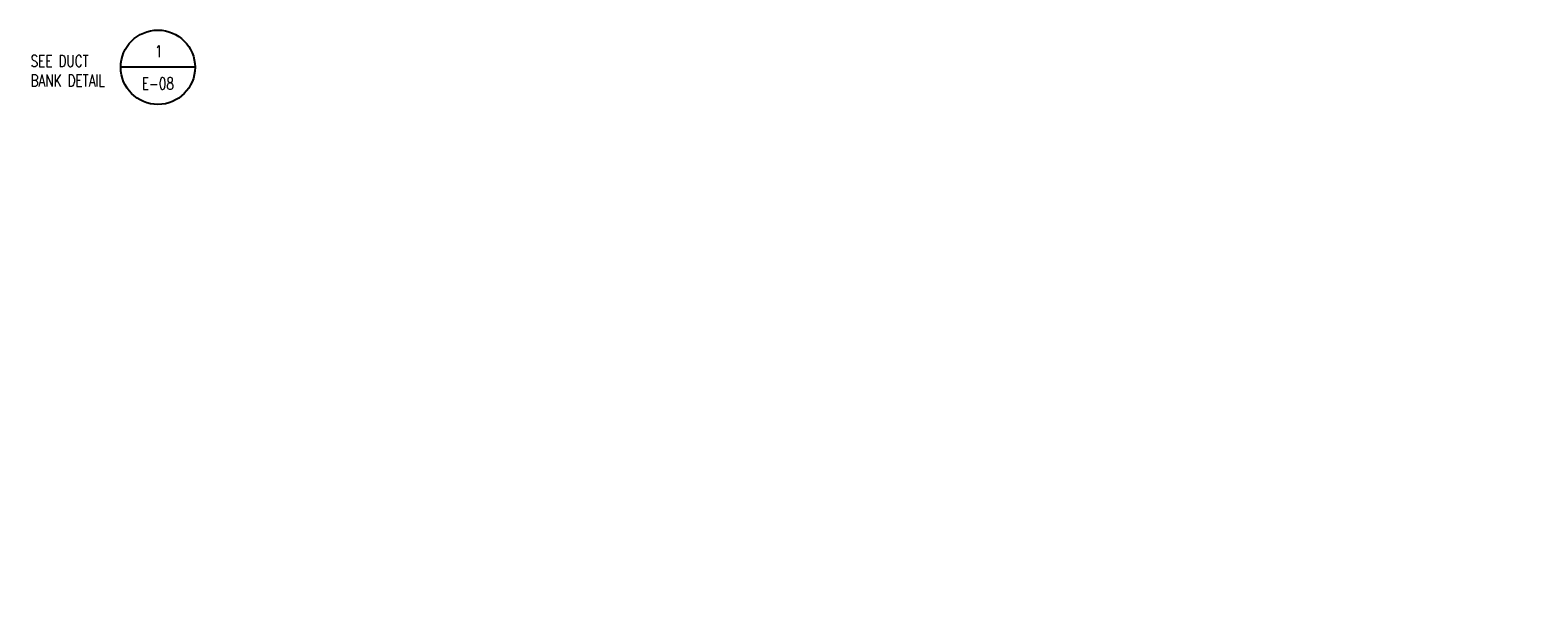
# Model space of a CAD drawing. Header units: inches. Extents: x 422 to 5092, y -346 to 887.
# Tile 12 of 12: x 3279 to 3858, y -193 to 27. Entities that reach past the tile are written whole.
import ezdxf
from ezdxf import colors
from ezdxf.entities.mleader import LeaderData, LeaderLine
from ezdxf.enums import TextEntityAlignment as Align
from ezdxf.math import Vec2, Vec3

# ---------------------------------------------------------------- set-up
doc = ezdxf.new("R2010")
doc.units = ezdxf.units.IN
doc.header["$LTSCALE"] = 48
doc.header["$MEASUREMENT"] = 0
for name, color, linetype in [('DOY01.233700-E-H6-3-3 Vlt (After 95% submttl)$0$E-POWR-IDEN @ 48', 71, 'Continuous'), ('DOY01.233700-H6-3-3 Vlt (After 95% submttl)$0$MU-NEW-TEXT-DUCT BANK', 151, 'Continuous'), ('DOY01.233700-H6-3-3 Vlt (After 95% submttl)$0$MU-NEW-TEXT-DUCT BANK @ 48', 151, 'Continuous')]:
    doc.layers.add(name, color=color, linetype=linetype)
doc.styles.add('DOY01.233700-E-H6-3-3 Vlt (After 95% submttl)$0$RomanS', font='romans.shx', dxfattribs={"width": 0.75})
doc.styles.add('DOY01.233700-H6-3-3 Vlt (After 95% submttl)$0$RomanS', font='romans.shx', dxfattribs={"width": 0.75})

# ---------------------------------------------------------------- blocks, each defined once
blk = doc.blocks.new('DOY01.233700-E-H6-3-3 Vlt (After 95% submttl)$0$ELL')
blk.add_ellipse((0, 0), major_axis=(-1, 0), ratio=0.397545)
blk = doc.blocks.new('DOY01.233700-H6-3-3 Vlt (After 95% submttl)')
at = {"layer": 'DOY01.233700-H6-3-3 Vlt (After 95% submttl)$0$MU-NEW-TEXT-DUCT BANK'}
blk.add_line((3342.69755425, 12.29990622), (3314.1801322, 12.29990622), dxfattribs=at)
blk.add_circle((3328.43884322, 12.29990622), 14.25871103, dxfattribs=at)
at = {"layer": 'DOY01.233700-H6-3-3 Vlt (After 95% submttl)$0$MU-NEW-TEXT-DUCT BANK', "insert": (3279.62298026, 16.97121714), "char_height": 4.5, "width": 44.4454918, "attachment_point": 1, "style": 'DOY01.233700-H6-3-3 Vlt (After 95% submttl)$0$RomanS'}
blk.add_mtext('SEE DUCT \\PBANK DETAIL', dxfattribs=at)
at = {"layer": 'DOY01.233700-H6-3-3 Vlt (After 95% submttl)$0$MU-NEW-TEXT-DUCT BANK @ 48', "style": 'DOY01.233700-H6-3-3 Vlt (After 95% submttl)$0$RomanS', "width": 0.75}
blk.add_text('1', height=4.5, dxfattribs=at).set_placement((3327.3246062, 16.13449705))
blk.add_text('E-08', height=4.5, dxfattribs=at).set_placement((3328.43884322, 3.82369666), align=Align.CENTER)
blk = doc.blocks.new('DOY01.233700-E-H6-3-3 Vlt (After 95% submttl)')
at = {"layer": 'DOY01.233700-E-H6-3-3 Vlt (After 95% submttl)$0$E-POWR-IDEN @ 48'}
ml = blk.add_multileader_mtext('Standard', dxfattribs=at)
ml.set_content('(3)#2, (1)#4G TO\\PUTILITY POLE 22-72B', color=256, style='DOY01.233700-E-H6-3-3 Vlt (After 95% submttl)$0$RomanS')
ml.set_leader_properties()
ml.set_arrow_properties(name='DOY01.233700-E-H6-3-3 Vlt (After 95% submttl)$0$ELL')
ml.build(insert=Vec2(0, 0))
ml.multileader.update_dxf_attribs({"dogleg_length": 0.125, "arrow_head_size": 4.5, "scale": 48})
ctx = ml.context
ctx.base_point, ctx.scale, ctx.char_height, ctx.arrow_head_size, ctx.landing_gap_size, ctx.plane_origin = Vec3(2817.82, -182.13), 48, 4.5, 4.5, 4.32, Vec3(-0.99, 9.53)
notes = []
notes.append((ctx, [(0, (1, 1, 0), (2795.32, -182.13), (1, 0), 22.51, [(0, [(2789.68, -161.63)], 0, [])])]))
ctx.mtext.insert, ctx.mtext.width = Vec3(2822.14, -179.43), 47.2949
for ctx, leaders in notes:
    for number, flags, end, landing, length, lines in leaders:
        leader = LeaderData()
        leader.index, (leader.has_last_leader_line, leader.has_dogleg_vector, leader.attachment_direction) = number, flags
        leader.last_leader_point, leader.dogleg_vector, leader.dogleg_length = Vec3(end), Vec3(landing), length
        for number, points, colour, breaks in lines:
            line = LeaderLine()
            line.index, line.vertices, line.color, line.breaks = number, Vec3.list(points), colors.encode_raw_color(colour), breaks
            leader.lines.append(line)
        ctx.leaders.append(leader)
blk.add_blockref('DOY01.233700-H6-3-3 Vlt (After 95% submttl)', (0, 0))

msp = doc.modelspace()

# ---------------------------------------------------------------- block references
msp.add_blockref('DOY01.233700-E-H6-3-3 Vlt (After 95% submttl)', (0, 0))

doc.saveas('drawing.dxf')
